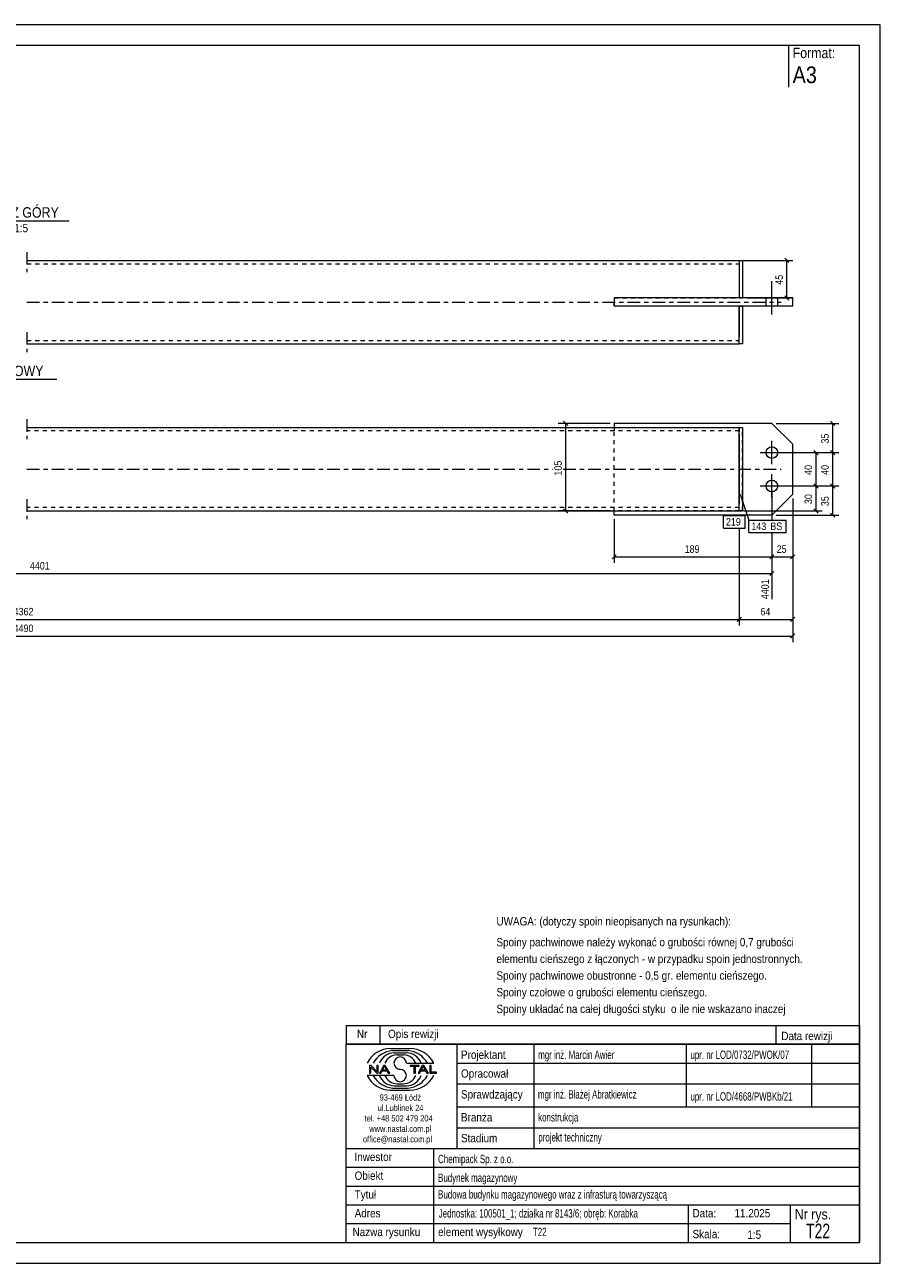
# Model space of a CAD drawing. Header units: millimetres. Extents: x 0 to 420, y 0 to 297.
# Tile 2 of 2: x 215 to 420, y 0 to 297. Entities that reach past the tile are written whole.
import ezdxf

# ---------------------------------------------------------------- set-up
doc = ezdxf.new("R2010")
doc.units = ezdxf.units.MM
for name, pattern in [('XKITLINE00', [0]), ('XKITLINE01', [4, 1, -1, 1, -1]), ('XKITLINE03', [6, 3, -1, 1, -1])]:
    doc.linetypes.add(name, pattern=pattern)
for name, color, linetype, lineweight in [('Arkusz rysunku', 3, 'Continuous', 0), ('Element', 2, 'Continuous', 0), ('Inny typ obiektu', 7, 'Continuous', 0), ('Wymiar', 4, 'Continuous', 0), ('Znak elementu', 2, 'Continuous', 0), ('Śruba', 3, 'Continuous', 0)]:
    doc.layers.add(name, color=color, linetype=linetype, lineweight=lineweight)
doc.styles.add('ARIAL', font='ARIAL.TTF')

msp = doc.modelspace()

# ---------------------------------------------------------------- linework, layer by layer
at = {"layer": 'Arkusz rysunku', "linetype": 'XKITLINE00', "lineweight": 0}
for p, q in [((420, 297), (0, 297)), ((420, 297), (415, 297)), ((420, 0), (420, 297)), ((415, 292), (5, 292)), ((415, 5), (415, 292)), ((5, 5), (415, 5)), ((0, 0), (420, 0))]:
    msp.add_line(p, q, dxfattribs=at)
at = {"layer": 'Element', "linetype": 'XKITLINE03', "lineweight": 0}
for p, q in [((215.42, 242.5), (215.42, 237.7)), ((215.42, 230.5), (396.22, 230.5)), ((215.42, 223.3), (215.42, 218.5)), ((215.42, 202.4), (215.42, 197.6)), ((215.42, 190.4), (341.5, 190.4)), ((344.02, 190.4), (396.22, 190.4)), ((215.42, 183.2), (215.42, 178.4))]:
    msp.add_line(p, q, dxfattribs=at)
at = {"layer": 'Element', "linetype": 'XKITLINE00', "lineweight": 0}
for p, q in [((215.42, 240.5), (386.22, 240.5)), ((386.22, 240.5), (386.22, 231.5)), ((386.22, 240.5), (387.02, 240.5)), ((386.22, 238.9), (386.22, 231.5)), ((387.02, 240.5), (387.02, 231.5)), ((399.02, 231.5), (356.22, 231.5)), ((356.22, 231.5), (356.22, 229.5)), ((399.02, 229.5), (356.22, 229.5)), ((386.22, 229.5), (386.22, 222.1)), ((386.22, 220.5), (386.22, 229.5)), ((387.02, 229.5), (387.02, 220.5)), ((394.02, 229.5), (394.02, 231.5)), ((399.02, 229.5), (399.02, 231.5)), ((215.42, 220.5), (386.22, 220.5)), ((387.02, 220.5), (386.22, 220.5)), ((215.42, 200.4), (386.22, 200.4)), ((394.02, 201.4), (356.22, 201.4)), ((356.22, 201.4), (356.22, 200.4)), ((386.22, 180.4), (386.22, 200.4)), ((386.22, 200.4), (387.02, 200.4)), ((387.02, 200.4), (387.02, 180.4)), ((399.02, 196.4), (394.02, 201.4)), ((386.22, 198.8), (386.22, 182)), ((399.02, 184.4), (399.02, 196.4)), ((399.02, 184.4), (394.02, 179.4)), ((215.42, 180.4), (386.22, 180.4)), ((356.22, 179.4), (356.22, 180.4)), ((394.02, 179.4), (356.22, 179.4)), ((387.02, 180.4), (386.22, 180.4))]:
    msp.add_line(p, q, dxfattribs=at)
at = {"layer": 'Element', "linetype": 'XKITLINE01', "lineweight": 0}
for p, q in [((215.42, 239.7), (386.22, 239.7)), ((386.22, 240.5), (386.22, 238.9)), ((356.22, 229.5), (356.22, 231.5)), ((356.22, 231.5), (386.22, 231.5)), ((356.22, 229.5), (356.22, 231.5)), ((386.22, 229.5), (356.22, 229.5)), ((386.22, 231.5), (387.02, 231.5)), ((386.22, 229.5), (387.02, 229.5)), ((215.42, 221.3), (386.22, 221.3)), ((386.22, 220.5), (386.22, 222.1)), ((386.22, 199.6), (215.42, 199.6)), ((356.22, 200.4), (356.22, 199.6)), ((356.22, 180.4), (356.22, 200.4)), ((386.22, 200.4), (386.22, 198.8)), ((386.22, 180.4), (386.22, 200.4)), ((386.22, 200.4), (387.02, 200.4)), ((387.02, 180.4), (387.02, 200.4)), ((386.22, 181.2), (215.42, 181.2)), ((356.22, 180.4), (356.22, 181.2)), ((386.22, 180.4), (386.22, 182)), ((386.22, 180.4), (356.22, 180.4)), ((386.22, 180.4), (387.02, 180.4))]:
    msp.add_line(p, q, dxfattribs=at)
at = {"layer": 'Inny typ obiektu', "linetype": 'XKITLINE00', "lineweight": 0}
for p, q in [((398, 292), (398, 282)), ((202.96, 250), (225.56, 250)), ((193.52, 212), (222.6, 212)), ((292, 57), (292, 52.5)), ((292, 57), (415, 57)), ((300, 57), (300, 52.5)), ((395, 57), (395, 52.5)), ((415, 57), (415, 52.5)), ((415, 52.5), (292, 52.5)), ((292, 5), (292, 52.5)), ((292, 52.5), (415, 52.5)), ((302.62, 51.49), (307.23, 51.5)), ((303.07, 50.99), (306.86, 51)), ((303.46, 50.49), (306.45, 50.49)), ((318.5, 52.5), (318.5, 27.5)), ((337, 27.5), (337, 52.5)), ((373.5, 52.5), (373.5, 37.5)), ((403.5, 52.5), (403.5, 37.5)), ((415, 52.5), (415, 5)), ((304.2, 49.98), (305.73, 49.99)), ((306.42, 47.99), (312.98, 47.99)), ((318.5, 48), (415, 48)), ((303.43, 45.01), (297, 45.01)), ((297.93, 47.44), (297.57, 47.44)), ((297.57, 47.44), (297.57, 45.56)), ((297.57, 45.56), (297.9, 45.56)), ((297.9, 47.04), (299.29, 45.56)), ((297.9, 45.56), (297.9, 47.04)), ((299.31, 45.96), (297.93, 47.44)), ((299.29, 45.56), (299.65, 45.56)), ((299.65, 47.44), (299.31, 47.44)), ((299.31, 47.44), (299.31, 45.96)), ((299.65, 45.56), (299.65, 47.44)), ((300.96, 47.44), (299.94, 45.56)), ((299.94, 45.56), (300.31, 45.56)), ((300.31, 45.56), (300.61, 46.13)), ((300.61, 46.13), (301.71, 46.13)), ((300.71, 46.33), (301.14, 47.24)), ((301.6, 46.33), (300.71, 46.33)), ((301.33, 47.44), (300.96, 47.44)), ((301.14, 47.24), (301.6, 46.33)), ((302.41, 45.56), (301.33, 47.44)), ((301.71, 46.13), (302.02, 45.56)), ((302.02, 45.56), (302.41, 45.56)), ((309.43, 47.44), (307.34, 47.44)), ((307.34, 47.44), (307.34, 47.22)), ((307.34, 47.22), (308.21, 47.22)), ((308.21, 47.22), (308.21, 45.56)), ((308.21, 45.56), (308.56, 45.56)), ((308.56, 45.56), (308.56, 47.22)), ((308.56, 47.22), (309.43, 47.22)), ((310.21, 47.44), (309.2, 45.56)), ((309.2, 45.56), (309.57, 45.56)), ((309.43, 47.22), (309.43, 47.44)), ((309.57, 45.56), (309.86, 46.13)), ((309.86, 46.13), (310.96, 46.13)), ((309.96, 46.33), (310.39, 47.24)), ((310.86, 46.33), (309.96, 46.33)), ((310.59, 47.44), (310.21, 47.44)), ((310.4, 47.24), (310.39, 47.24)), ((310.4, 47.24), (310.86, 46.33)), ((311.67, 45.56), (310.59, 47.44)), ((310.96, 46.13), (311.27, 45.56)), ((311.27, 45.56), (311.67, 45.56)), ((312.36, 47.44), (312.01, 47.44)), ((312.01, 47.44), (312.01, 45.56)), ((312.01, 45.56), (313.66, 45.56)), ((312.36, 45.78), (312.36, 47.44)), ((313.66, 45.78), (312.36, 45.78)), ((313.66, 45.56), (313.66, 45.78)), ((303.07, 42.01), (306.86, 42)), ((303.46, 42.51), (306.45, 42.51)), ((304.2, 43.02), (305.73, 43.01)), ((318.5, 43), (415, 43)), ((302.62, 41.51), (307.23, 41.5)), ((318.5, 37.5), (415, 37.5)), ((318.5, 32.5), (415, 32.5)), ((292, 27.5), (415, 27.5)), ((313, 5), (313, 27.5)), ((292, 23), (415, 23)), ((292, 18.5), (415, 18.5)), ((292, 14), (415, 14)), ((374, 5), (374, 14)), ((398.5, 5), (398.5, 14)), ((292, 9.5), (398.5, 9.5)), ((292, 5), (415, 5))]:
    msp.add_line(p, q, dxfattribs=at)
for centre, radius, start, end in [((302.72, 45.08), 6.42, 90.8317, 153.0136), ((303.67, 45), 6.02, 95.7347, 150.2266), ((306.22, 46.41), 4.08, 22.7023, 86.7527), ((306.24, 44.98), 6.04, 29.8256, 84.1252), ((307.25, 45.07), 6.43, 27.0191, 90.199), ((303.7, 46.42), 4.07, 93.3428, 157.3393), ((304.33, 46.6), 3.38, 92.229, 155.8008), ((304.92, 47.99), 1.49, 0.0741, 179.9259), ((304.92, 47.99), 1.49, 179.9259, 270), ((305.59, 46.6), 3.39, 24.2351, 87.5913), ((302.72, 47.92), 6.42, 206.9864, 269.1683), ((303.67, 48), 6.02, 209.7734, 264.2653), ((303.7, 46.58), 4.07, 202.6607, 266.6572), ((304.33, 46.4), 3.38, 204.1992, 267.771), ((304.92, 45.01), 1.49, 180.0741, 359.9259), ((304.92, 45), 1.49, 0.0741, 90), ((305.59, 46.4), 3.39, 272.4087, 335.7649), ((306.22, 46.59), 4.08, 273.2473, 337.2977), ((306.24, 48.02), 6.04, 275.8748, 330.1744), ((307.25, 47.93), 6.43, 269.801, 332.9809)]:
    msp.add_arc(centre, radius, start, end, dxfattribs=at)
at = {"layer": 'Wymiar', "linetype": 'XKITLINE00', "lineweight": 0}
for p, q in [((397.11, 241.01), (398.13, 239.99)), ((387.22, 240.5), (399.06, 240.5)), ((397.62, 231.5), (397.62, 240.5)), ((397.11, 232.01), (398.13, 230.99)), ((388.02, 231.5), (399.06, 231.5)), ((355.22, 201.4), (342.76, 201.4)), ((344.11, 201.91), (345.13, 200.89)), ((344.62, 180.4), (344.62, 201.4)), ((395.02, 201.4), (410.06, 201.4)), ((408.11, 201.91), (409.13, 200.89)), ((408.62, 194.4), (408.62, 201.4)), ((395.02, 194.4), (410.06, 194.4)), ((395.02, 194.4), (410.06, 194.4)), ((395.02, 194.4), (406.06, 194.4)), ((404.11, 194.91), (405.13, 193.89)), ((404.62, 186.4), (404.62, 194.4)), ((408.11, 194.91), (409.13, 193.89)), ((408.11, 194.91), (409.13, 193.89)), ((408.62, 186.4), (408.62, 194.4)), ((394.02, 185.4), (394.02, 178.23)), ((394.02, 185.4), (394.02, 178.23)), ((394.02, 185.4), (394.02, 178.23)), ((395.02, 186.4), (410.06, 186.4)), ((395.02, 186.4), (410.06, 186.4)), ((395.02, 186.4), (406.06, 186.4)), ((395.02, 186.4), (406.06, 186.4)), ((404.11, 186.91), (405.13, 185.89)), ((404.11, 186.91), (405.13, 185.89)), ((404.62, 180.4), (404.62, 186.4)), ((408.11, 186.91), (409.13, 185.89)), ((408.11, 186.91), (409.13, 185.89)), ((408.62, 179.4), (408.62, 186.4)), ((399.02, 183.4), (399.02, 148.96)), ((399.02, 183.4), (399.02, 152.96)), ((399.02, 183.4), (399.02, 167.96)), ((355.22, 180.4), (342.76, 180.4)), ((344.11, 180.91), (345.13, 179.89)), ((356.22, 178.4), (356.22, 167.96)), ((386.22, 179.4), (386.22, 179.3)), ((386.22, 179.4), (386.22, 179.3)), ((387.22, 180.4), (406.06, 180.4)), ((395.02, 179.4), (410.06, 179.4)), ((404.11, 180.91), (405.13, 179.89)), ((408.11, 179.91), (409.13, 178.89)), ((386.22, 176.3), (386.22, 152.96)), ((386.22, 176.3), (386.22, 152.96)), ((394.02, 175.23), (394.02, 159.24)), ((394.02, 175.23), (394.02, 167.96)), ((394.02, 175.23), (394.02, 167.96)), ((356.73, 169.91), (355.71, 168.89)), ((356.22, 169.4), (394.02, 169.4)), ((394.53, 169.91), (393.51, 168.89)), ((394.53, 169.91), (393.51, 168.89)), ((394.02, 169.4), (399.02, 169.4)), ((399.53, 169.91), (398.51, 168.89)), ((43.62, 165.4), (394.02, 165.4)), ((394.53, 165.91), (393.51, 164.89)), ((386.73, 154.91), (385.71, 153.89)), ((386.73, 154.91), (385.71, 153.89)), ((399.53, 154.91), (398.51, 153.89)), ((43.62, 154.4), (386.22, 154.4)), ((386.22, 154.4), (399.02, 154.4)), ((30.82, 150.4), (399.02, 150.4)), ((399.53, 150.91), (398.51, 149.89))]:
    msp.add_line(p, q, dxfattribs=at)
at = {"layer": 'Znak elementu', "linetype": 'XKITLINE00', "lineweight": 0}
for p, q in [((386.44, 184.46), (388.51, 178.23)), ((382.41, 179.3), (387.62, 179.3)), ((382.41, 176.3), (382.41, 179.3)), ((387.62, 176.3), (387.62, 179.3)), ((388.51, 178.23), (397.46, 178.23)), ((388.51, 175.23), (388.51, 178.23)), ((397.46, 175.23), (397.46, 178.23)), ((382.41, 176.3), (387.62, 176.3)), ((388.51, 175.23), (397.46, 175.23))]:
    msp.add_line(p, q, dxfattribs=at)
at = {"layer": 'Śruba', "linetype": 'XKITLINE00', "lineweight": 0}
for p, q in [((394.02, 227.5), (394.02, 235.5)), ((394.02, 227.5), (394.02, 235.5)), ((392.62, 229.5), (392.62, 231.5)), ((392.62, 229.5), (392.62, 231.5)), ((395.42, 229.5), (395.42, 231.5)), ((395.42, 229.5), (395.42, 231.5)), ((394.02, 191.6), (394.02, 197.2)), ((391.22, 194.4), (396.82, 194.4)), ((394.02, 183.6), (394.02, 189.2)), ((391.22, 186.4), (396.82, 186.4))]:
    msp.add_line(p, q, dxfattribs=at)
for centre in [(394.02, 194.4), (394.02, 186.4)]:
    msp.add_circle(centre, 1.4, dxfattribs=at)

# ---------------------------------------------------------------- texts
at = {"layer": 'Inny typ obiektu', "style": 'ARIAL'}
for s, height, width, p in [('Format:', 2.5, 0.85, (399, 289)), ('A3', 4, 0.85, (399, 283)), ('RZUT Z GÓRY', 2.5, 0.85, (202.96, 250.75)), ('1:5', 2, 0.85, (212.41, 247.25)), ('WIDOK CZOŁOWY', 2.5, 0.85, (193.52, 212.75)), ('UWAGA: (dotyczy spoin nieopisanych na rysunkach):', 2, 0.85, (328, 81)), ('Spoiny pachwinowe należy wykonać o grubości równej 0,7 grubości', 2, 0.85, (328, 76)), ('elementu cieńszego z łączonych - w przypadku spoin jednostronnych.', 2, 0.85, (328, 72)), ('Spoiny pachwinowe obustronne - 0,5 gr. elementu cieńszego.', 2, 0.85, (328, 68)), ('Spoiny czołowe o grubości elementu cieńszego.', 2, 0.85, (328, 64)), ('Spoiny układać na całej długości styku  o ile nie wskazano inaczej', 2, 0.85, (328, 60)), ('Nr', 2, 0.85, (294.54, 54)), ('Opis rewizji', 2, 0.85, (302, 54)), ('Data rewizji', 2, 0.85, (396.28, 53.5)), ('Projektant', 2, 0.85, (319.5, 49)), ('mgr inż. Marcin Awier', 2, 0.68, (338, 49)), ('upr. nr LOD/0732/PWOK/07', 2, 0.68, (374.5, 49)), ('Opracował', 2, 0.85, (319.5, 44.5)), ('Sprawdzający', 2, 0.85, (319.5, 39.5)), ('mgr inż. Błażej Abratkiewicz', 2, 0.68, (337.94, 39.5)), ('93-469 Łódź', 1.5, 0.85, (300, 39)), ('upr. nr LOD/4668/PWBKb/21', 2, 0.68, (374.5, 39)), ('ul.Lublinek 24', 1.5, 0.85, (299.5, 36.5)), ('Branża', 2, 0.85, (319.5, 34)), ('konstrukcja', 2, 0.68, (338, 34)), ('tel. +48 502 479 204', 1.5, 0.85, (296.41, 34)), ('www.nastal.com.pl', 1.5, 0.85, (297.5, 31.5)), ('office@nastal.com.pl', 1.5, 0.85, (296, 29)), ('Stadium', 2, 0.85, (319.5, 29)), ('projekt techniczny', 2, 0.68, (338.04, 29.19)), ('Inwestor', 2, 0.85, (293.96, 24.5)), ('Chemipack Sp. z o.o.', 2, 0.68, (314, 24)), ('Obiekt', 2, 0.85, (294, 20)), ('Budynek magazynowy', 2, 0.68, (314, 19.5)), ('Tytuł', 2, 0.85, (294, 15.5)), ('Budowa budynku magazynowego wraz z infrasturą towarzyszącą', 2, 0.68, (314, 15.5)), ('Adres', 2, 0.85, (294, 11)), ('Jednostka: 100501_1; działka nr 8143/6; obręb: Korabka', 2, 0.68, (314.16, 10.96)), ('Data:', 2, 0.85, (375, 11)), ('11.2025', 2, 0.85, (385.06, 11)), ('Nr rys.', 2.5, 0.85, (399.5, 10.5)), ('T22', 3.5, 0.68, (402.25, 6)), ('Nazwa rysunku', 2, 0.85, (293.5, 6.5)), ('element wysyłkowy', 2, 0.85, (314, 6.5)), ('T22', 2, 0.68, (336.75, 6.5)), ('Skala:', 2, 0.85, (375, 6)), ('1:5', 2, 0.85, (388.16, 5.85))]:
    msp.add_text(s, height=height, dxfattribs=dict(at, width=width)).set_placement(p)
at = {"layer": 'Wymiar', "style": 'ARIAL', "width": 0.85}
for s, p in [('45', (396.66, 234.66)), ('35', (407.66, 196.56)), ('105', (343.66, 188.9)), ('40', (403.66, 189.06)), ('40', (407.66, 189.06)), ('30', (403.66, 182.06)), ('35', (407.66, 181.56)), ('4401', (393.3, 159.24))]:
    msp.add_text(s, height=1.8, rotation=90.0002, dxfattribs=at).set_placement(p)
for s, p in [('189', (373.12, 170.36)), ('25', (395.18, 170.36)), ('4401', (216.15, 166.36)), ('4362', (212.25, 155.36)), ('64', (391.28, 155.36)), ('4490', (212.25, 151.36))]:
    msp.add_text(s, height=1.8, dxfattribs=at).set_placement(p)
at = {"layer": 'Znak elementu', "style": 'ARIAL', "width": 0.85}
for s, p in [('219', (383.01, 176.9)), ('143', (389.11, 175.83)), ('BS', (393.65, 175.83))]:
    msp.add_text(s, height=1.8, dxfattribs=at).set_placement(p)

doc.saveas('drawing.dxf')
